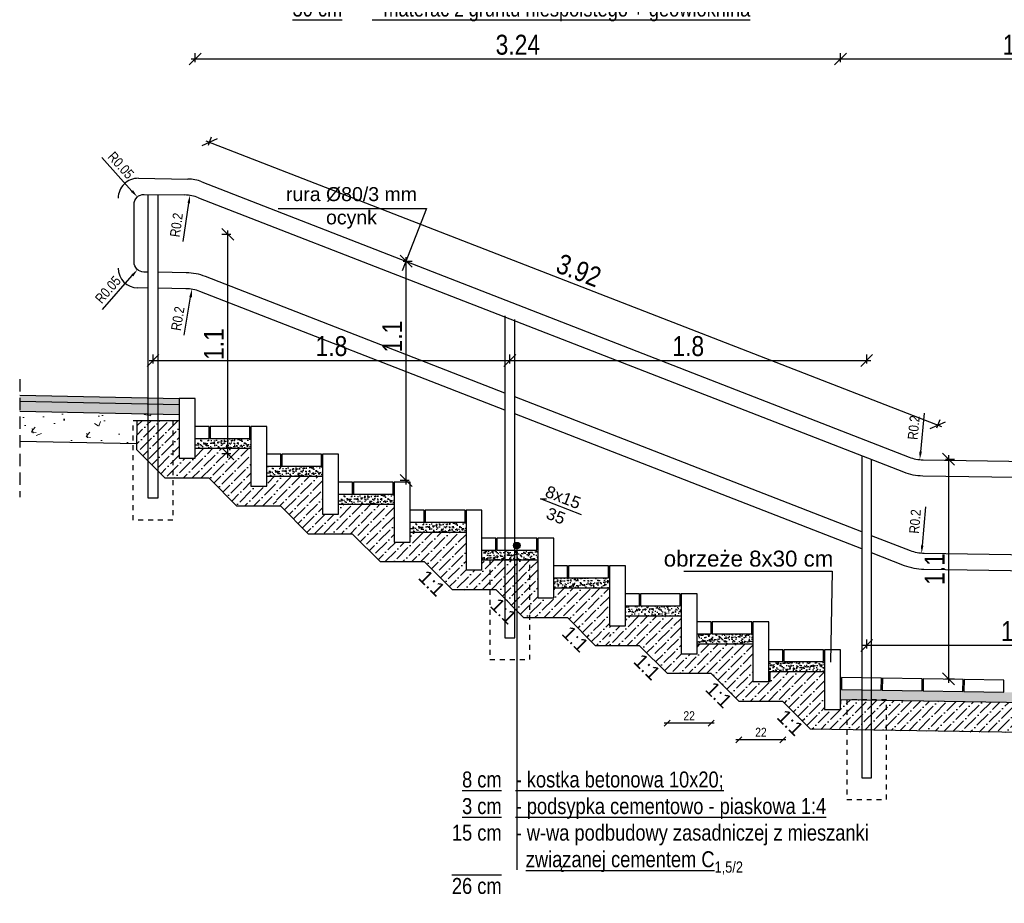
# Model space of a CAD drawing. Header units: metres. Extents: x 540 to 1285, y -13 to 406.
# Tile 9 of 16: x 912 to 1011, y 66 to 155. Entities that reach past the tile are written whole.
import ezdxf

# ---------------------------------------------------------------- set-up
doc = ezdxf.new("R2010")
doc.units = ezdxf.units.M
doc.linetypes.add('000_ZAGOSP 11.2.2015-POŁĄCZONE_obr$0$POL-01000-BG-1A(TYPE B)$0$HIDDEN', pattern=[0.375, 0.25, -0.125])
doc.linetypes.add('1_1MM', pattern=[1, 0.5, -0.5])
for name, color, linetype in [('$DR - opis', 1, 'Continuous'), ('$DR - przekrój normalny', 1, 'Continuous'), ('DR - opis', 1, 'Continuous'), ('opis', 1, 'Continuous')]:
    doc.layers.add(name, color=color, linetype=linetype)
doc.layers.add('DR - wypełnienie', color=7, linetype='Continuous', lineweight=5)
doc.styles.add('Arial', font='arial.ttf')
doc.styles.add('ARIAL 2', font='ARIALN.TTF')
doc.styles.add('simplex', font='simplex.shx', dxfattribs={"width": 0.7})
doc.dimstyles.new('LINIOWY', dxfattribs={"dimtxt": 10, "dimasz": 6, "dimexe": 3, "dimexo": 0, "dimgap": 2, "dimtad": 1, "dimlfac": 0.01, "dimzin": 9, "dimdsep": 46, "dimtxsty": 'ARIAL 2', "dimblk": 'OBLIQUE', "dimcen": 0, "dimdle": 2, "dimclrt": 256, "dimadec": 0, "dimazin": 0, "dimtfac": 1, "dimtofl": 0, "dimtmove": 0, "dimatfit": 3, "dimldrblk": 'OBLIQUE', "dimfxl": 1.5, "dimfxlon": 1, "dimtolj": 1, "dimtzin": 1, "dimarcsym": 0})
doc.dimstyles.new('LINIOWY$4', dxfattribs={"dimscale": 10, "dimtxt": 0.5, "dimasz": 0.4, "dimexe": 0.1, "dimexo": 0, "dimgap": 0.2, "dimtad": 1, "dimlfac": 0.01, "dimzin": 9, "dimdsep": 46, "dimtxsty": 'simplex', "dimblk1": 'OBLIQUE', "dimsah": 1, "dimcen": 0, "dimdle": 0.2, "dimclrt": 1, "dimadec": 0, "dimazin": 0, "dimtfac": 1, "dimtofl": 0, "dimtmove": 0, "dimatfit": 3, "dimldrblk": 'OBLIQUE', "dimfxl": 0.4, "dimfxlon": 1, "dimtolj": 1, "dimtzin": 1, "dimarcsym": 0})
doc.dimstyles.new('przekroje normalne', dxfattribs={"dimscale": 30, "dimtxt": 0.3, "dimasz": 0.2, "dimexe": 0.08, "dimexo": 1, "dimgap": 0.05, "dimtad": 1, "dimdec": 1, "dimlfac": 0.01, "dimzin": 9, "dimdsep": 46, "dimtxsty": 'ARIAL 2', "dimblk": 'OBLIQUE', "dimcen": 0, "dimdle": 0.05, "dimse1": 1, "dimse2": 1, "dimclrt": 1, "dimadec": 0, "dimazin": 0, "dimtfac": 1, "dimtdec": 1, "dimtofl": 0, "dimtmove": 0, "dimatfit": 3, "dimldrblk": 'OBLIQUE', "dimfxl": 0.5, "dimfxlon": 1, "dimtolj": 1, "dimtzin": 1, "dimarcsym": 0})
pattern_1 = [(37.5, (823.37853, 213.2747), (-0.0160003, 0.48941324), [0, -0.38608, 0, -0.4318, 0, -0.41275]), (7.5, (823.3785, 213.2747), (0.4495233, 0.7168251), [0, -0.20828, 0, -0.34798, 0, -0.13335]), (327.5, (823.0661, 213.2747), (0.7909924, 0.0014372), [0, -0.127, 0, -0.4572, 0, -0.5969]), (317.5, (823.0661, 213.2747), (0.7635565, 0.2229293), [0, -0.0635, 0, -0.29972, 0, -0.3429])]

# ---------------------------------------------------------------- blocks, each defined once
blk = doc.blocks.new('_OBLIQUE')
at = {"color": 0, "linetype": 'ByBlock'}
blk.add_line((-0.5, -0.5), (0.5, 0.5), dxfattribs=at)
blk = doc.blocks.new('*D167')
at = {"layer": '$DR - opis', "color": 0, "lineweight": -2, "transparency": 16777216}
for p, q in [((950.699, 130.715), (951.599, 130.715)), ((950.999, 108.315), (950.999, 131.115)), ((951.299, 108.715), (950.399, 108.715))]:
    blk.add_line(p, q, dxfattribs=at)
at = {"layer": 'Defpoints', "color": 0, "transparency": 16777216}
for p in [(939.004, 130.715), (950.999, 130.715), (951.408, 108.715)]:
    blk.add_point(p, dxfattribs=at)
at = {"layer": '$DR - opis', "color": 0, "lineweight": -2, "transparency": 16777216, "xscale": 1.2, "yscale": 1.2, "zscale": 1.2}
for p, rotation in [((950.999, 130.715), 90), ((950.999, 108.715), 270)]:
    blk.add_blockref('_OBLIQUE', p, dxfattribs=dict(at, rotation=rotation))
at = {"layer": '$DR - opis', "transparency": 16777216, "insert": (949.595, 123.154), "char_height": 2, "attachment_point": 5, "rotation": 90, "style": 'ARIAL 2'}
blk.add_mtext('\\A1;1.1', dxfattribs=at)
blk = doc.blocks.new('*D168')
at = {"layer": 'Defpoints', "color": 0, "transparency": 16777216}
for p in [(977.208, 89.342), (981.608, 89.342), (977.208, 84.363)]:
    blk.add_point(p, dxfattribs=at)
at = {"layer": 'DR - opis', "color": 0, "lineweight": -2, "transparency": 16777216}
blk.add_line((981.908, 84.363), (976.908, 84.363), dxfattribs=at)
at = {"layer": 'DR - opis', "color": 0, "lineweight": -2, "transparency": 16777216, "xscale": 0.6000000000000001, "yscale": 0.6000000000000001, "zscale": 0.6000000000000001, "rotation": 180}
blk.add_blockref('_OBLIQUE', (977.208, 84.363), dxfattribs=at)
at = {"layer": 'DR - opis', "color": 0, "lineweight": -2, "transparency": 16777216, "xscale": 0.6000000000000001, "yscale": 0.6000000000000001, "zscale": 0.6000000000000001}
blk.add_blockref('_OBLIQUE', (981.608, 84.363), dxfattribs=at)
at = {"layer": 'DR - opis', "color": 1, "transparency": 16777216, "insert": (979.408, 85.115), "char_height": 0.9, "attachment_point": 5, "style": 'ARIAL 2'}
blk.add_mtext('\\A1;22', dxfattribs=at)
blk = doc.blocks.new('*D169')
at = {"layer": 'Defpoints', "color": 0, "transparency": 16777216}
for p in [(984.408, 86.542), (988.821, 86.542), (984.408, 82.706)]:
    blk.add_point(p, dxfattribs=at)
at = {"layer": 'DR - opis', "color": 0, "lineweight": -2, "transparency": 16777216}
blk.add_line((989.121, 82.706), (984.108, 82.706), dxfattribs=at)
at = {"layer": 'DR - opis', "color": 0, "lineweight": -2, "transparency": 16777216, "xscale": 0.6000000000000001, "yscale": 0.6000000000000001, "zscale": 0.6000000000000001, "rotation": 180}
blk.add_blockref('_OBLIQUE', (984.408, 82.706), dxfattribs=at)
at = {"layer": 'DR - opis', "color": 0, "lineweight": -2, "transparency": 16777216, "xscale": 0.6000000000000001, "yscale": 0.6000000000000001, "zscale": 0.6000000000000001}
blk.add_blockref('_OBLIQUE', (988.821, 82.706), dxfattribs=at)
at = {"layer": 'DR - opis', "color": 1, "transparency": 16777216, "insert": (986.614, 83.458), "char_height": 0.9, "attachment_point": 5, "style": 'ARIAL 2'}
blk.add_mtext('\\A1;22', dxfattribs=at)
blk = doc.blocks.new('*D170')
at = {"layer": '$DR - opis', "color": 0, "lineweight": -2, "transparency": 16777216}
blk.add_line((928.722, 123.295), (929.36, 127.113), dxfattribs=at)
at = {"layer": '$DR - opis', "color": 0, "transparency": 16777216}
blk.add_solid([(929.229, 127.135), (929.492, 127.091), (929.492, 127.902)], dxfattribs=at)
at = {"layer": 'Defpoints', "color": 0, "transparency": 16777216}
for p in [(929.492, 127.902), (928.833, 123.956)]:
    blk.add_point(p, dxfattribs=at)
at = {"layer": '$DR - opis', "color": 1, "transparency": 16777216, "insert": (928.077, 124.959), "char_height": 1, "attachment_point": 5, "rotation": 80.50551, "style": 'ARIAL 2'}
blk.add_mtext('\\A1;R0.2', dxfattribs=at)
blk = doc.blocks.new('*D171')
at = {"layer": '$DR - opis', "color": 0, "lineweight": -2, "transparency": 16777216}
blk.add_line((928.62, 132.694), (929.173, 136.525), dxfattribs=at)
at = {"layer": '$DR - opis', "color": 0, "transparency": 16777216}
blk.add_solid([(929.041, 136.544), (929.305, 136.506), (929.287, 137.317)], dxfattribs=at)
at = {"layer": 'Defpoints', "color": 0, "transparency": 16777216}
for p in [(929.287, 137.317), (928.716, 133.358)]:
    blk.add_point(p, dxfattribs=at)
at = {"layer": '$DR - opis', "color": 1, "transparency": 16777216, "insert": (927.938, 134.344), "char_height": 1, "attachment_point": 5, "rotation": 81.78847, "style": 'ARIAL 2'}
blk.add_mtext('\\A1;R0.2', dxfattribs=at)
blk = doc.blocks.new('*D172')
at = {"layer": '$DR - opis', "color": 0, "lineweight": -2, "transparency": 16777216}
blk.add_line((920.439, 141.102), (923.476, 137.754), dxfattribs=at)
at = {"layer": '$DR - opis', "color": 0, "transparency": 16777216}
blk.add_solid([(923.575, 137.843), (923.377, 137.664), (924.014, 137.161)], dxfattribs=at)
at = {"layer": 'Defpoints', "color": 0, "transparency": 16777216}
for p in [(924.014, 137.161), (924.685, 136.42)]:
    blk.add_point(p, dxfattribs=at)
at = {"layer": '$DR - opis', "color": 1, "transparency": 16777216, "insert": (922.363, 140.336), "char_height": 1, "attachment_point": 5, "rotation": 312.21083, "style": 'ARIAL 2'}
blk.add_mtext('\\A1;R0.05', dxfattribs=at)
blk = doc.blocks.new('*D173')
at = {"layer": '$DR - opis', "color": 0, "lineweight": -2, "transparency": 16777216}
blk.add_line((920.525, 125.862), (923.501, 129.266), dxfattribs=at)
at = {"layer": '$DR - opis', "color": 0, "transparency": 16777216}
blk.add_solid([(923.4, 129.353), (923.601, 129.178), (924.027, 129.868)], dxfattribs=at)
at = {"layer": 'Defpoints', "color": 0, "transparency": 16777216}
for p in [(924.685, 130.621), (924.027, 129.868)]:
    blk.add_point(p, dxfattribs=at)
at = {"layer": '$DR - opis', "color": 1, "transparency": 16777216, "insert": (921.064, 127.862), "char_height": 1, "attachment_point": 5, "rotation": 48.84005, "style": 'ARIAL 2'}
blk.add_mtext('\\A1;R0.05', dxfattribs=at)
blk = doc.blocks.new('*D174')
at = {"layer": '$DR - opis', "color": 0, "lineweight": -2, "transparency": 16777216}
for p, q in [((930.881, 142.785), (1004.753, 114.125)), ((931.146, 142.36), (931.471, 143.199)), ((1004.272, 113.99), (1004.597, 114.829))]:
    blk.add_line(p, q, dxfattribs=at)
at = {"layer": 'Defpoints', "color": 0, "transparency": 16777216}
for p in [(929.795, 138.879), (1004.38, 114.27), (1002.921, 110.509)]:
    blk.add_point(p, dxfattribs=at)
at = {"layer": '$DR - opis', "color": 0, "lineweight": -2, "transparency": 16777216, "xscale": 1.2, "yscale": 1.2, "zscale": 1.2}
for p, rotation in [((931.254, 142.64), 158.79554405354), ((1004.38, 114.27), 338.7955440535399)]:
    blk.add_blockref('_OBLIQUE', p, dxfattribs=dict(at, rotation=rotation))
at = {"layer": '$DR - opis', "transparency": 16777216, "insert": (968.331, 129.78), "char_height": 2, "attachment_point": 5, "rotation": 338.79554, "style": 'ARIAL 2'}
blk.add_mtext('\\A1;3.92', dxfattribs=at)
blk = doc.blocks.new('*D175')
at = {"layer": '$DR - opis', "color": 0, "lineweight": -2, "transparency": 16777216}
for p, q in [((933.094, 110.985), (933.094, 133.808)), ((933.394, 133.408), (932.494, 133.408)), ((933.394, 111.385), (932.494, 111.385))]:
    blk.add_line(p, q, dxfattribs=at)
at = {"layer": 'Defpoints', "color": 0, "transparency": 16777216}
for p in [(933.094, 133.408), (939.903, 133.408), (939.903, 111.385)]:
    blk.add_point(p, dxfattribs=at)
at = {"layer": '$DR - opis', "color": 0, "lineweight": -2, "transparency": 16777216, "xscale": 1.2, "yscale": 1.2, "zscale": 1.2}
for p, rotation in [((933.094, 133.408), 90), ((933.094, 111.385), 270)]:
    blk.add_blockref('_OBLIQUE', p, dxfattribs=dict(at, rotation=rotation))
at = {"layer": '$DR - opis', "transparency": 16777216, "insert": (931.69, 122.397), "char_height": 2, "attachment_point": 5, "rotation": 90, "style": 'ARIAL 2'}
blk.add_mtext('\\A1;1.1', dxfattribs=at)
blk = doc.blocks.new('*D176')
at = {"layer": '$DR - opis', "color": 0, "lineweight": -2, "transparency": 16777216}
for p, q in [((1005.153, 110.849), (1006.053, 110.849)), ((1005.453, 111.249), (1005.453, 88.411)), ((1005.153, 88.811), (1006.053, 88.811))]:
    blk.add_line(p, q, dxfattribs=at)
at = {"layer": 'Defpoints', "color": 0, "transparency": 16777216}
for p in [(1001.646, 110.849), (1001.646, 88.811), (1005.453, 88.811)]:
    blk.add_point(p, dxfattribs=at)
at = {"layer": '$DR - opis', "color": 0, "lineweight": -2, "transparency": 16777216, "xscale": 1.2, "yscale": 1.2, "zscale": 1.2}
for p, rotation in [((1005.453, 110.849), 90), ((1005.453, 88.811), 270)]:
    blk.add_blockref('_OBLIQUE', p, dxfattribs=dict(at, rotation=rotation))
at = {"layer": '$DR - opis', "transparency": 16777216, "insert": (1004.049, 99.83), "char_height": 2, "attachment_point": 5, "rotation": 90, "style": 'ARIAL 2'}
blk.add_mtext('\\A1;1.1', dxfattribs=at)
blk = doc.blocks.new('*D179')
at = {"layer": '$DR - opis', "color": 0, "lineweight": -2, "transparency": 16777216}
for p, q in [((925.185, 120.764), (961.808, 120.764)), ((925.585, 120.464), (925.585, 121.364)), ((961.408, 120.464), (961.408, 121.364))]:
    blk.add_line(p, q, dxfattribs=at)
at = {"layer": 'Defpoints', "color": 0, "transparency": 16777216}
for p in [(961.408, 120.764), (925.585, 114.743), (961.408, 100.742)]:
    blk.add_point(p, dxfattribs=at)
at = {"layer": '$DR - opis', "color": 0, "lineweight": -2, "transparency": 16777216, "xscale": 1.2, "yscale": 1.2, "zscale": 1.2, "rotation": 180}
blk.add_blockref('_OBLIQUE', (925.585, 120.764), dxfattribs=at)
at = {"layer": '$DR - opis', "color": 0, "lineweight": -2, "transparency": 16777216, "xscale": 1.2, "yscale": 1.2, "zscale": 1.2}
blk.add_blockref('_OBLIQUE', (961.408, 120.764), dxfattribs=at)
at = {"layer": '$DR - opis', "transparency": 16777216, "insert": (943.497, 122.186), "char_height": 2, "attachment_point": 5, "style": 'ARIAL 2'}
blk.add_mtext('\\A1;1.8', dxfattribs=at)
blk = doc.blocks.new('*D180')
at = {"layer": '$DR - opis', "color": 0, "lineweight": -2, "transparency": 16777216}
for p, q in [((961.008, 120.764), (997.63, 120.764)), ((961.408, 120.464), (961.408, 121.364)), ((997.23, 120.464), (997.23, 121.364))]:
    blk.add_line(p, q, dxfattribs=at)
at = {"layer": 'Defpoints', "color": 0, "transparency": 16777216}
for p in [(997.23, 120.764), (961.408, 100.742), (997.23, 86.704)]:
    blk.add_point(p, dxfattribs=at)
at = {"layer": '$DR - opis', "color": 0, "lineweight": -2, "transparency": 16777216, "xscale": 1.2, "yscale": 1.2, "zscale": 1.2, "rotation": 180}
blk.add_blockref('_OBLIQUE', (961.408, 120.764), dxfattribs=at)
at = {"layer": '$DR - opis', "color": 0, "lineweight": -2, "transparency": 16777216, "xscale": 1.2, "yscale": 1.2, "zscale": 1.2}
blk.add_blockref('_OBLIQUE', (997.23, 120.764), dxfattribs=at)
at = {"layer": '$DR - opis', "transparency": 16777216, "insert": (979.319, 122.186), "char_height": 2, "attachment_point": 5, "style": 'ARIAL 2'}
blk.add_mtext('\\A1;1.8', dxfattribs=at)
blk = doc.blocks.new('*D192')
at = {"layer": '$DR - opis', "color": 0, "lineweight": -2, "transparency": 16777216}
blk.add_line((1003.12, 106.057), (1002.802, 102.199), dxfattribs=at)
at = {"layer": '$DR - opis', "color": 0, "transparency": 16777216}
blk.add_solid([(1002.669, 102.21), (1002.935, 102.188), (1002.736, 101.402)], dxfattribs=at)
at = {"layer": 'Defpoints', "color": 0, "transparency": 16777216}
for p in [(1003.065, 105.389), (1002.736, 101.402)]:
    blk.add_point(p, dxfattribs=at)
at = {"layer": '$DR - opis', "color": 1, "transparency": 16777216, "insert": (1002.087, 104.602), "char_height": 1, "attachment_point": 5, "rotation": 85.27582, "style": 'ARIAL 2'}
blk.add_mtext('\\A1;R0.2', dxfattribs=at)
blk = doc.blocks.new('*D193')
at = {"layer": '$DR - opis', "color": 0, "lineweight": -2, "transparency": 16777216}
blk.add_line((1003.013, 115.458), (1002.639, 111.605), dxfattribs=at)
at = {"layer": '$DR - opis', "color": 0, "transparency": 16777216}
blk.add_solid([(1002.506, 111.618), (1002.772, 111.592), (1002.562, 110.809)], dxfattribs=at)
at = {"layer": 'Defpoints', "color": 0, "transparency": 16777216}
for p in [(1002.948, 114.79), (1002.562, 110.809)]:
    blk.add_point(p, dxfattribs=at)
at = {"layer": '$DR - opis', "color": 1, "transparency": 16777216, "insert": (1001.958, 114.018), "char_height": 1, "attachment_point": 5, "rotation": 84.45723, "style": 'ARIAL 2'}
blk.add_mtext('\\A1;R0.2', dxfattribs=at)
blk = doc.blocks.new('*D194')
at = {"layer": '$DR - opis', "color": 0, "lineweight": -2, "transparency": 16777216}
for p, q in [((1027.785, 92.172), (996.83, 92.172)), ((997.23, 91.872), (997.23, 92.772)), ((1027.385, 91.872), (1027.385, 92.772))]:
    blk.add_line(p, q, dxfattribs=at)
at = {"layer": 'Defpoints', "color": 0, "transparency": 16777216}
for p in [(997.23, 92.172), (997.23, 86.704), (1027.385, 86.151)]:
    blk.add_point(p, dxfattribs=at)
at = {"layer": '$DR - opis', "color": 0, "lineweight": -2, "transparency": 16777216, "xscale": 1.2, "yscale": 1.2, "zscale": 1.2, "rotation": 180}
blk.add_blockref('_OBLIQUE', (997.23, 92.172), dxfattribs=at)
at = {"layer": '$DR - opis', "color": 0, "lineweight": -2, "transparency": 16777216, "xscale": 1.2, "yscale": 1.2, "zscale": 1.2}
blk.add_blockref('_OBLIQUE', (1027.385, 92.172), dxfattribs=at)
at = {"layer": '$DR - opis', "transparency": 16777216, "insert": (1012.308, 93.594), "char_height": 2, "attachment_point": 5, "style": 'ARIAL 2'}
blk.add_mtext('\\A1;1.5', dxfattribs=at)
blk = doc.blocks.new('*D196')
at = {"layer": '$DR - opis', "color": 0, "lineweight": -2, "transparency": 16777216}
for p, q in [((994.608, 150.696), (994.608, 151.596)), ((1031.608, 150.696), (1031.608, 151.596)), ((1032.008, 150.996), (994.208, 150.996))]:
    blk.add_line(p, q, dxfattribs=at)
at = {"layer": 'Defpoints', "color": 0, "transparency": 16777216}
for p in [(994.608, 150.996), (994.608, 88.742), (1031.608, 88.35)]:
    blk.add_point(p, dxfattribs=at)
at = {"layer": '$DR - opis', "color": 0, "lineweight": -2, "transparency": 16777216, "xscale": 1.2, "yscale": 1.2, "zscale": 1.2, "rotation": 180}
blk.add_blockref('_OBLIQUE', (994.608, 150.996), dxfattribs=at)
at = {"layer": '$DR - opis', "color": 0, "lineweight": -2, "transparency": 16777216, "xscale": 1.2, "yscale": 1.2, "zscale": 1.2}
blk.add_blockref('_OBLIQUE', (1031.608, 150.996), dxfattribs=at)
at = {"layer": '$DR - opis', "transparency": 16777216, "insert": (1013.108, 152.417), "char_height": 2, "attachment_point": 5, "style": 'ARIAL 2'}
blk.add_mtext('\\A1;1.85', dxfattribs=at)
blk = doc.blocks.new('*D197')
at = {"layer": '$DR - opis', "color": 0, "lineweight": -2, "transparency": 16777216}
for p, q in [((929.808, 150.696), (929.808, 151.596)), ((994.608, 150.696), (994.608, 151.596)), ((995.008, 150.996), (929.408, 150.996))]:
    blk.add_line(p, q, dxfattribs=at)
at = {"layer": 'Defpoints', "color": 0, "transparency": 16777216}
for p in [(929.808, 150.996), (929.808, 116.942), (994.608, 88.742)]:
    blk.add_point(p, dxfattribs=at)
at = {"layer": '$DR - opis', "color": 0, "lineweight": -2, "transparency": 16777216, "xscale": 1.2, "yscale": 1.2, "zscale": 1.2, "rotation": 180}
blk.add_blockref('_OBLIQUE', (929.808, 150.996), dxfattribs=at)
at = {"layer": '$DR - opis', "color": 0, "lineweight": -2, "transparency": 16777216, "xscale": 1.2, "yscale": 1.2, "zscale": 1.2}
blk.add_blockref('_OBLIQUE', (994.608, 150.996), dxfattribs=at)
at = {"layer": '$DR - opis', "transparency": 16777216, "insert": (962.208, 152.417), "char_height": 2, "attachment_point": 5, "style": 'ARIAL 2'}
blk.add_mtext('\\A1;3.24', dxfattribs=at)

msp = doc.modelspace()

# ---------------------------------------------------------------- hatches: boundary and pattern name
at = {"layer": '$DR - opis'}
h = msp.add_hatch(dxfattribs=at)
h.set_pattern_fill('ANSI36')
h.set_pattern_definition([(45, (552.07335, 1156.68234), (0.3367596, 1.2347852), [1.5875, -0.3175, 0, -0.3175])])
h.paths.add_polyline_path([(935.408, 111.942), (929.808, 111.942), (929.808, 110.942), (928.208, 110.942), (928.208, 114.742), (924.009, 114.742), (923.962, 111.788), (926.808, 108.942), (931.208, 108.942), (934.008, 106.142), (937.985, 106.142), (937.985, 109.142), (937.008, 109.142), (937.008, 108.142), (935.408, 108.142)])
h = msp.add_hatch(dxfattribs=at)
h.set_pattern_fill('AR-SAND', scale=0.05)
h.set_pattern_definition([(37.5, (801.77853, 221.6747), (-0.0160003, 0.4894132), [0, -0.38608, 0, -0.4318, 0, -0.41275]), (7.5, (801.7785, 221.6747), (0.4495233, 0.716825), [0, -0.20828, 0, -0.34798, 0, -0.13335]), (327.5, (801.4661, 221.6747), (0.7909924, 0.0014372), [0, -0.127, 0, -0.4572, 0, -0.5969]), (317.5, (801.4661, 221.6747), (0.7635565, 0.2229293), [0, -0.0635, 0, -0.29972, 0, -0.3429])])
h.paths.add_polyline_path([(935.408, 112.942), (929.808, 112.942), (929.808, 111.942), (935.408, 111.942)])
h = msp.add_hatch(dxfattribs=at)
h.set_pattern_fill('AR-SAND', scale=0.05)
h.set_pattern_definition([(37.5, (808.97853, 218.8747), (-0.0160003, 0.4894132), [0, -0.38608, 0, -0.4318, 0, -0.41275]), (7.5, (808.9785, 218.8747), (0.4495233, 0.716825), [0, -0.20828, 0, -0.34798, 0, -0.13335]), (327.5, (808.6661, 218.8747), (0.7909924, 0.0014372), [0, -0.127, 0, -0.4572, 0, -0.5969]), (317.5, (808.6661, 218.8747), (0.7635565, 0.2229293), [0, -0.0635, 0, -0.29972, 0, -0.3429])])
h.paths.add_polyline_path([(942.608, 110.142), (937.008, 110.142), (937.008, 109.142), (942.608, 109.142)])
h = msp.add_hatch(dxfattribs=at)
h.set_pattern_fill('ANSI36')
h.set_pattern_definition([(45, (788.1909, 1120.788), (0.3367596, 1.2347852), [1.5875, -0.3175, 0, -0.3175])])
h.paths.add_polyline_path([(970.43, 97.868), (968.93, 97.892), (968.93, 93.233), (970.021, 92.142), (970.425, 92.114)])
h.paths.add_polyline_path([(968.93, 97.892), (968.143, 97.904), (967.93, 97.904), (967.221, 94.942), (968.93, 93.233)])
h.paths.add_polyline_path([(967.93, 97.904), (966.43, 97.904), (966.43, 94.932), (967.221, 94.942)])
h.paths.add_polyline_path([(966.43, 97.932), (965.808, 97.942), (965.808, 96.942), (964.208, 96.942), (964.208, 100.742), (958.608, 100.742), (958.608, 99.742), (957.008, 99.742), (957.008, 103.542), (951.408, 103.542), (951.408, 102.542), (949.808, 102.542), (949.808, 106.342), (945.408, 106.342), (945.408, 103.342), (945.608, 103.342), (948.408, 100.542), (952.808, 100.542), (955.608, 97.742), (960.021, 97.742), (962.795, 94.968), (966.43, 94.932)])
h.paths.add_polyline_path([(945.408, 106.342), (944.208, 106.342), (944.208, 105.342), (943.908, 105.342), (943.908, 103.342), (945.408, 103.342)])
h.paths.add_polyline_path([(943.908, 105.342), (942.908, 105.342), (942.908, 103.342), (943.908, 103.342)])
h.paths.add_polyline_path([(942.908, 105.342), (942.608, 105.342), (942.608, 107.635), (941.408, 107.635), (940.008, 104.542), (941.208, 103.342), (942.908, 103.342)])
h.paths.add_polyline_path([(971.408, 92.134), (971.408, 94.142), (971.408, 97.852), (970.43, 97.868), (970.43, 92.15)])
h.paths.add_polyline_path([(938.362, 106.188), (940.008, 104.542), (941.408, 107.635), (942.608, 107.635), (942.608, 109.142), (937.985, 109.143), (937.985, 106.142)])
h = msp.add_hatch(dxfattribs=at)
h.set_pattern_fill('AR-SAND', scale=0.05)
h.set_pattern_definition([(37.5, (816.17853, 216.0747), (-0.0160003, 0.4894132), [0, -0.38608, 0, -0.4318, 0, -0.41275]), (7.5, (816.1785, 216.0747), (0.4495233, 0.716825), [0, -0.20828, 0, -0.34798, 0, -0.13335]), (327.5, (815.8661, 216.0747), (0.7909924, 0.0014372), [0, -0.127, 0, -0.4572, 0, -0.5969]), (317.5, (815.8661, 216.0747), (0.7635565, 0.2229293), [0, -0.0635, 0, -0.29972, 0, -0.3429])])
h.paths.add_polyline_path([(949.808, 107.342), (944.208, 107.342), (944.208, 106.342), (949.808, 106.342)])
h = msp.add_hatch(dxfattribs=at)
h.set_pattern_fill('AR-SAND', scale=0.05)
h.set_pattern_definition(pattern_1)
h.paths.add_polyline_path([(957.008, 104.542), (951.408, 104.542), (951.408, 103.542), (957.008, 103.542)])
h = msp.add_hatch(color=256, dxfattribs=at)
h.dxf.hatch_style = 1
h.paths.add_polyline_path([(961.791, 102.188, -1), (962.431, 102.188, -1)])
h = msp.add_hatch(dxfattribs=at)
h.set_pattern_fill('AR-SAND', scale=0.05)
h.set_pattern_definition(pattern_1)
h.paths.add_polyline_path([(964.208, 101.742), (958.608, 101.742), (958.608, 100.742), (964.208, 100.742)])
h = msp.add_hatch(dxfattribs=at)
h.set_pattern_fill('AR-SAND', scale=0.05)
h.set_pattern_definition(pattern_1)
h.paths.add_polyline_path([(971.408, 98.942), (965.808, 98.942), (965.808, 97.942), (971.408, 97.942)])
h = msp.add_hatch(dxfattribs=at)
h.set_pattern_fill('AR-SAND', scale=0.05)
h.set_pattern_definition(pattern_1)
h.paths.add_polyline_path([(978.608, 96.142), (974.208, 96.142), (974.208, 95.142), (978.608, 95.142)])
h.paths.add_polyline_path([(974.208, 96.142), (973.008, 96.142), (973.008, 95.142), (974.208, 95.142)])
h = msp.add_hatch(dxfattribs=at)
h.set_pattern_fill('ANSI36')
h.set_pattern_definition([(45, (-3675.0191, -1158.8149), (0.336759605, 1.23478522), [1.5875, -0.3175, 0, -0.3175])])
h.paths.add_polyline_path([(1025.762, 83.196), (1025.809, 86.15), (994.624, 86.742), (994.608, 85.742), (993.008, 85.742), (993.008, 89.542), (987.541, 89.542), (987.541, 88.542), (985.808, 88.542), (985.808, 92.342), (980.208, 92.342), (980.208, 91.342), (978.608, 91.342), (978.608, 95.142), (973.008, 95.142), (973.008, 94.142), (971.408, 94.142), (971.408, 92.142), (974.421, 92.142), (977.221, 89.342), (981.621, 89.342), (984.421, 86.542), (988.821, 86.542), (991.595, 83.768)])
h = msp.add_hatch(dxfattribs=at)
h.set_pattern_fill('AR-SAND', scale=0.05)
h.set_pattern_definition(pattern_1)
h.paths.add_polyline_path([(985.808, 93.342), (980.208, 93.342), (980.208, 92.342), (985.808, 92.342)])
h = msp.add_hatch(dxfattribs=at)
h.set_pattern_fill('AR-SAND', scale=0.05)
h.set_pattern_definition(pattern_1)
h.paths.add_polyline_path([(993.008, 90.542), (987.408, 90.542), (987.408, 89.542), (993.008, 89.542)])
h = msp.add_hatch(dxfattribs=at)
h.set_pattern_fill('AR-SAND', scale=0.05)
h.set_pattern_definition(pattern_1)
h.paths.add_polyline_path([(996.73, 87.708), (994.608, 87.742), (994.608, 86.742), (996.73, 86.708)])
h.paths.add_polyline_path([(997.73, 87.692), (996.73, 87.708), (996.73, 86.708), (996.943, 86.704), (997.73, 86.704)])
h.paths.add_polyline_path([(1025.809, 86.15), (1030.008, 86.175), (1029.953, 87.152), (997.73, 87.692), (997.73, 86.704), (999.23, 86.704), (999.23, 86.668)])
at = {"layer": 'DR - wypełnienie'}
h = msp.add_hatch(dxfattribs=at)
h.set_pattern_fill('HONEY', color=252, scale=0.2, angle=2)
h.set_pattern_definition([(2, (-1096540.37991, -1183124.9632), (0.186545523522, 0.116566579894), [0.127, -0.254]), (122, (-1096540.37991, -1183124.9632), (-0.1942223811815, 0.103269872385), [0.127, -0.254]), (62, (-1096540.37991, -1183124.9632), (-0.0076768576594, 0.219836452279), [-0.254, 0.127])])
h.paths.add_polyline_path([(912.202, 117.262), (912.202, 116.662), (928.208, 116.342), (928.208, 116.942)])
h = msp.add_hatch(dxfattribs=at)
h.set_pattern_fill('GRAVEL', color=252, scale=0.2, angle=2)
h.set_pattern_definition([(230.0127875, (-1096539.6843, -1183123.922286), (-7.8039276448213, -9.422092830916), [0.136688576, -13.5321934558]), (186.969741, (-1096539.772136, -1183124.027015), (12.1491150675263, 1.4408758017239), [0.234561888, -23.2216195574]), (134.5104471, (-1096540.004964, -1183124.05548), (10.5438475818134, -10.814612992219), [0.165392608, -16.37388911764]), (269.273689, (-1096540.3921, -1183124.32315), (0.3062233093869, 20.3430794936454), [0.213601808, -21.1465749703]), (294.83365418, (-1096540.394806, -1183124.536737), (-5.5024000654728, 12.0072835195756), [0.20945348, -20.73592309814]), (359.273689, (-1096540.30684, -1183124.726823), (-20.3430794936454, 0.3062233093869), [0.213601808, -21.1465749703]), (39.69424047, (-1096540.093254, -1183124.72953), (-12.845375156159, -10.6147633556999), [0.282477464, -27.9652461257]), (74.25532837, (-1096539.875898, -1183124.549115), (6.3275940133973, 22.58658898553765), [0.266687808, -26.40210264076]), (123.42956562, (-1096539.80353, -1183124.292433), (-8.5840011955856, 12.9162909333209), [0.2143252, -21.2182182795]), (177.2363583, (-1096539.92161, -1183124.113565), (11.2046497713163, -0.6253443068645), [0.244685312, -11.98957478]), (224.3974378, (-1096540.166007, -1183124.101767), (-11.7945361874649, -11.594686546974), [0.316431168, -31.3267090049]), (140.81407483, (-1096539.38652, -1183124.2982), (-7.320414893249, 5.8440812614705), [0.108001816, -10.69222632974]), (173.4692344, (-1096539.47023, -1183124.229963), (13.2708698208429, -1.5698096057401), [0.205472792, -20.3418555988]), (227, (-1096539.6744, -1183124.2066), (0.03545788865, -1.01538108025), [0.143683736, -1.2931572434]), (205.19859051, (-1096539.7497, -1183124.08723), (5.005989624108, 2.2080516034), [0.077376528, -7.66024894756]), (293.80140949, (-1096539.81971, -1183124.12017), (-1.12175474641, 3.010685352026), [0.109426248, -5.361901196]), (32.96375653, (-1096539.77555, -1183124.2203), (2.975227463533, 2.137135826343), [0.177727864, -5.74651926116]), (163.56505118, (-1096539.62644, -1183124.1236), (2.0662200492, -0.944465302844), [0.128514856, -3.0843592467]), (18.389540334, (-1096540.408634, -1183124.14074), (10.0474371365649, 3.4007221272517), [0.1800352, -17.823530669]), (72.34617594, (-1096540.23779, -1183124.08394), (-3.6714875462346, -11.3110234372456), [0.151039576, -14.9528862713]), (295.19859051, (-1096539.63353, -1183123.92051), (-2.208051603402, 5.005989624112), [0.15475204, -7.58287343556]), (345.61045967, (-1096539.56764, -1183124.06054), (-10.2601844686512, 2.691564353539), [0.1800352, -17.823530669]), (341.44395478, (-1096540.38665, -1183124.77027), (-5.147821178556, 1.853472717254), [0.17361408, -8.50709372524]), (296.7751406, (-1096540.22206, -1183124.825524), (-5.4669421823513, 10.9919024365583), [0.145468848, -14.4014373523]), (68.80140949, (-1096539.58792, -1183124.93554), (1.853472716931, 5.147821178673), [0.15475204, -7.58287343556]), (19.35402464, (-1096539.53196, -1183124.79126), (-13.0581224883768, -4.5224768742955), [0.170313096, -16.8609503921]), (71.44395478, (-1096540.08545, -1183124.95291), (-1.85347271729, -5.147821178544), [0.08680704, -8.59390076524]), (103.309932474, (-1096539.64884, -1183124.93767), (-1.15721263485, 4.026066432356), [0.05180584, -5.1287979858]), (167.963756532, (-1096539.66077, -1183124.88725), (3.081601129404, -0.909007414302), [0.20945348, -3.9796218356]), (188.00900596, (-1096539.865615, -1183124.843575), (10.1183529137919, 1.3699599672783), [0.1941068, -19.21654594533]), (305.69006753, (-1096539.77236, -1183124.31168), (-1.08629685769, 1.99530427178), [0.146529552, -3.5167105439]), (355.15722659, (-1096539.686876, -1183124.430686), (17.332394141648, -1.4279780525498), [0.255822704, -25.326403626]), (62.9453959, (-1096539.43197, -1183124.45228), (-3.8133191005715, -7.249499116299), [0.104603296, -10.35575692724]), (92, (-1096539.3844, -1183124.3591), (-1.0508389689, 0.9799231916), [0.06096, -0.95504]), (122.25643716, (-1096539.88699, -1183124.81382), (4.309729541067, -6.965836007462), [0.141146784, -13.9735763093]), (50.0127875, (-1096539.96232, -1183124.69446), (7.803927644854, 9.4220928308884), [0.273377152, -13.3955048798]), (2, (-1096539.7866, -1183124.485), (0.9799231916, 1.0508389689), [0.26416, -0.75184]), (327.3048465, (-1096539.52264, -1183124.47578), (10.4020160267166, -6.7530886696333), [0.160643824, -15.90372668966]), (256.0546041, (-1096539.38745, -1183124.56256), (-0.873549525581, -4.096982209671), [0.147931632, -7.2486600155]), (209.64597536, (-1096539.423102, -1183124.70613), (-18.9376616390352, -10.827510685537), [0.24085804, -23.8449857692]), (177.42607874, (-1096539.63243, -1183124.825266), (-13.2354119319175, 0.5544285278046), [0.254811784, -25.2263385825])])
h.paths.add_polyline_path([(912.202, 116.662), (912.202, 115.662), (928.208, 115.342), (928.208, 116.342)])
at = {"layer": 'DR - wypełnienie', "lineweight": 5}
h = msp.add_hatch(dxfattribs=at)
h.set_pattern_fill('AR-CONC', color=252, scale=0.15)
h.set_pattern_definition([(50, (-1096540.38, -1183124.963), (5.46554007, -0.478172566), [0.5715, -6.2865]), (355, (-1096540.38, -1183124.963), (-1.057302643, 5.731705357), [0.4572, -5.029217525]), (100.4514447, (-1096539.9245, -1183125.003), (4.408237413, 5.253532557), [0.485700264, -5.342707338]), (46.1842, (-1096540.38, -1183123.439), (8.132371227, -1.261269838), [0.85725, -9.42975]), (96.6355576, (-1096539.702, -1183123.544), (7.12212402, 7.422783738), [0.728550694, -8.014068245]), (351.18415117, (-1096540.38, -1183123.439), (7.12212402, 7.422783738), [0.68579901, -7.543791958]), (21, (-1096539.618, -1183123.82), (4.548431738, -3.067955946), [0.5715, -6.2865]), (326, (-1096539.618, -1183123.82), (1.85406085, 5.525638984), [0.4572, -5.0292]), (71.451445, (-1096539.239, -1183124.076), (6.402492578, 2.457683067), [0.485700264, -5.342698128]), (37.5, (-1096540.38, -1183124.9632), (0.0926580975, 2.5366511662), [0, -4.96824, 0, -5.1054, 0, -5.04825]), (7.5, (-1096540.38, -1183124.9632), (2.0045898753, 3.0054172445), [0, -2.91084, 0, -4.85394, 0, -1.92405]), (327.5, (-1096542.0792, -1183124.9632), (4.067717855, -0.1718623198), [0, -1.905, 0, -5.9436, 0, -7.8867]), (317.5, (-1096542.841, -1183124.9632), (4.4438754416, 0.762794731), [0, -2.4765, 0, -3.94716, 0, -5.6007])])
h.paths.add_polyline_path([(912.202, 115.662), (912.202, 112.662), (923.972, 112.427), (924.009, 114.742), (928.208, 114.742), (928.208, 115.342)])

# ---------------------------------------------------------------- linework, layer by layer
at = {"layer": '$DR - opis'}
msp.add_line((924.116, 139.029), (929.089, 138.953), dxfattribs=at)
at = {"layer": '$DR - opis', "flags": 128}
for points in [[(930.477, 138.682), (1001.498, 111.062, 0.089122), (1002.887, 110.791), (1030.889, 110.361)], [(925.11, 129.614), (924.67, 129.621, -0.409726), (923.685, 130.621), (923.685, 136.42, -0.418715), (924.701, 137.42), (928.777, 137.358)], [(930.165, 137.086), (1000.918, 109.571, 0.089122), (1002.862, 109.191), (1030.577, 108.766)], [(960.908, 117.491), (930.862, 129.176, 0.089122), (928.919, 129.556), (926.11, 129.599)], [(960.908, 115.775), (930.282, 127.684, 0.089122), (928.894, 127.956), (926.085, 127.999)], [(1026.91, 101.022), (1003.004, 101.389, -0.089122), (1001.615, 101.661), (997.73, 103.172)], [(1026.885, 99.422), (1002.979, 99.789, -0.089122), (1001.035, 100.169), (997.73, 101.455)]]:
    msp.add_lwpolyline(points, format="xyb", dxfattribs=at)
at = {"layer": '$DR - opis'}
for points in [[(926.085, 137.399), (926.085, 106.942), (925.085, 106.942), (925.085, 137.414)], [(960.908, 125.238), (960.908, 92.941), (961.908, 92.941), (961.908, 124.849)], [(929.808, 112.942), (931.208, 112.942), (931.208, 114.142), (929.808, 114.142)], [(937.008, 110.142), (938.408, 110.142), (938.408, 111.342), (937.008, 111.342)], [(996.73, 111.2), (996.73, 78.903), (997.73, 78.903), (997.73, 110.811)], [(944.208, 107.342), (945.608, 107.342), (945.608, 108.542), (944.208, 108.542)], [(951.408, 104.542), (952.808, 104.542), (952.808, 105.742), (951.408, 105.742)], [(958.608, 101.742), (960.008, 101.742), (960.008, 102.942), (958.608, 102.942)], [(965.808, 98.942), (967.208, 98.942), (967.208, 100.142), (965.808, 100.142)], [(973.008, 96.142), (974.408, 96.142), (974.408, 97.342), (973.008, 97.342)], [(980.208, 93.342), (981.608, 93.342), (981.608, 94.542), (980.208, 94.542)], [(987.408, 90.542), (988.808, 90.542), (988.808, 91.742), (987.408, 91.742)]]:
    msp.add_lwpolyline(points, dxfattribs=at)
at = {"layer": '$DR - opis', "flags": 128}
for points in [[(938.162, 135.988), (953.041, 135.988), (950.608, 129.733)], [(925.085, 128.014), (924.055, 128.03)], [(996.73, 103.561), (961.908, 117.102)], [(1025.763, 83.238), (991.595, 83.768), (988.821, 86.542), (984.421, 86.542), (981.621, 89.342), (977.221, 89.342), (974.421, 92.142), (970.021, 92.142), (967.221, 94.942), (962.821, 94.942), (960.021, 97.742), (955.643, 97.742), (952.843, 100.542), (948.408, 100.542), (945.608, 103.342), (941.208, 103.342), (938.408, 106.142), (934.008, 106.142), (931.208, 108.942), (926.808, 108.942), (923.962, 111.788), (924.009, 114.742), (928.208, 114.742)], [(996.73, 101.844), (961.908, 115.386)], [(929.808, 111.942), (935.408, 111.942)], [(937.008, 109.142), (942.608, 109.142)], [(968.59, 105.287), (964.482, 106.884), (965.093, 106.861)], [(944.208, 106.342), (949.808, 106.342)], [(951.408, 103.542), (957.008, 103.542)], [(962.111, 102.193), (962.111, 69.654)], [(958.608, 100.742), (964.208, 100.742)], [(978.889, 99.611), (993.768, 99.611), (993.603, 90.495)], [(965.808, 97.942), (971.408, 97.942)], [(971.408, 94.142), (973.008, 94.142), (973.008, 95.142), (978.608, 95.142), (978.608, 91.342), (980.208, 91.342), (980.208, 92.342), (985.808, 92.342), (985.808, 88.542), (987.541, 88.542), (987.541, 89.542), (993.008, 89.542), (993.008, 85.742), (994.608, 85.742), (994.624, 86.742), (1030.008, 86.175)], [(973.008, 95.142), (978.608, 95.142)], [(980.208, 92.342), (985.808, 92.342)], [(987.408, 89.542), (993.008, 89.542)], [(994.608, 86.742), (1030.008, 86.175)]]:
    msp.add_lwpolyline(points, dxfattribs=at)
at = {"layer": '$DR - opis', "transparency": 33554687, "flags": 128}
for points in [[(912.202, 117.262), (928.208, 116.942)], [(912.202, 116.662), (928.208, 116.342)], [(912.202, 115.662), (928.208, 115.342)], [(912.202, 112.662), (923.972, 112.427)]]:
    msp.add_lwpolyline(points, dxfattribs=at)
at = {"layer": '$DR - opis'}
for points in [[(928.208, 110.942), (929.808, 110.942), (929.808, 116.942), (928.208, 116.942)], [(931.308, 112.942), (935.308, 112.942), (935.308, 114.142), (931.308, 114.142)], [(935.408, 108.142), (937.008, 108.142), (937.008, 114.142), (935.408, 114.142)], [(938.508, 110.142), (942.508, 110.142), (942.508, 111.342), (938.508, 111.342)], [(942.608, 105.342), (944.208, 105.342), (944.208, 111.342), (942.608, 111.342)], [(945.708, 107.342), (949.708, 107.342), (949.708, 108.542), (945.708, 108.542)], [(949.808, 102.542), (951.408, 102.542), (951.408, 108.542), (949.808, 108.542)], [(952.908, 104.542), (956.908, 104.542), (956.908, 105.742), (952.908, 105.742)], [(957.008, 99.742), (958.608, 99.742), (958.608, 105.742), (957.008, 105.742)], [(960.108, 101.742), (964.108, 101.742), (964.108, 102.942), (960.108, 102.942)], [(964.208, 96.942), (965.808, 96.942), (965.808, 102.942), (964.208, 102.942)], [(967.308, 98.942), (971.308, 98.942), (971.308, 100.142), (967.308, 100.142)], [(971.408, 94.142), (973.008, 94.142), (973.008, 100.142), (971.408, 100.142)], [(974.508, 96.142), (978.508, 96.142), (978.508, 97.342), (974.508, 97.342)], [(978.608, 91.342), (980.208, 91.342), (980.208, 97.342), (978.608, 97.342)], [(981.708, 93.342), (985.708, 93.342), (985.708, 94.542), (981.708, 94.542)], [(985.808, 88.542), (987.408, 88.542), (987.408, 94.542), (985.808, 94.542)], [(988.908, 90.542), (992.908, 90.542), (992.908, 91.742), (988.908, 91.742)], [(993.008, 85.742), (994.608, 85.742), (994.608, 91.742), (993.008, 91.742)], [(994.688, 87.741), (998.688, 87.677), (998.707, 88.876), (994.708, 88.94)], [(998.788, 87.675), (1002.787, 87.611), (1002.807, 88.811), (998.807, 88.875)], [(1002.887, 87.609), (1006.887, 87.545), (1006.906, 88.745), (1002.907, 88.809)], [(1006.987, 87.544), (1010.986, 87.48), (1011.005, 88.68), (1007.006, 88.744)]]:
    msp.add_lwpolyline(points, close=True, dxfattribs=at)
at = {"layer": '$DR - opis', "linetype": '1_1MM'}
for points in [[(927.585, 104.743), (923.585, 104.743), (923.585, 114.743), (927.585, 114.743)], [(959.408, 90.742), (963.408, 90.742), (963.408, 100.742), (959.408, 100.742)], [(995.23, 76.704), (999.23, 76.704), (999.23, 86.704), (995.23, 86.704)]]:
    msp.add_lwpolyline(points, close=True, dxfattribs=at)
at = {"layer": '$DR - opis'}
msp.add_circle((962.111, 102.188), 0.32, dxfattribs=at)
for centre, radius, start, end in [((924.085, 137.03), 2, 89.12085, 180), ((929.028, 134.954), 4, 68.74949, 89.12085), ((928.716, 133.358), 4, 68.74949, 89.12085), ((924.085, 130.03), 2, 180, 269.12085)]:
    msp.add_arc(centre, radius, start, end, dxfattribs=at)
at = {"linetype": '000_ZAGOSP 11.2.2015-POŁĄCZONE_obr$0$POL-01000-BG-1A(TYPE B)$0$HIDDEN', "ltscale": 5, "flags": 128}
msp.add_lwpolyline([(912.202, 118.894), (912.202, 107.045)], dxfattribs=at)

# ---------------------------------------------------------------- texts
at = {"layer": '$DR - opis', "color": 1, "attachment_point": 5, "style": 'Arial'}
for s, insert, char_height in [('\\A1;rura %%C80/3 mm\\Pocynk', (945.509, 136.065), 1.4), ('\\A1;obrzeże 8x30 cm', (985.367, 100.867), 1.6)]:
    msp.add_mtext(s, dxfattribs=dict(at, insert=insert, char_height=char_height))
for s, insert, char_height, rotation in [('\\A1;8x15\\P35', (966.391, 106.092), 1.2, 338.74949), ('\\A1;1:1', (953.583, 98.417), 1.4, 315), ('\\A1;1:1', (960.783, 95.617), 1.4, 315), ('\\A1;1:1', (967.983, 92.817), 1.4, 315), ('\\A1;1:1', (975.183, 90.017), 1.4, 315), ('\\A1;1:1', (982.383, 87.217), 1.4, 315), ('\\A1;1:1', (989.57, 84.43), 1.4, 315)]:
    msp.add_mtext(s, dxfattribs=dict(at, insert=insert, char_height=char_height, rotation=rotation))
at = {"layer": '$DR - przekrój normalny', "insert": (955.592, 73.371), "char_height": 1.6, "width": 75.17282, "attachment_point": 4, "style": 'ARIAL 2'}
msp.add_mtext('\\A1;\\pt6.4;{\\L  8 cm^I- kostka betonowa 10x20;\\P  3 cm^I- podsypka cementowo - piaskowa 1:4\\P}15 cm^I- w-wa podbudowy zasadniczej z mieszanki \\P{\\L^I  związanej cementem C\\H0.7x;\\S^ 1,5\\/2;\\H1.4286x;\\P\\l\\O26 cm}', dxfattribs=at)
at = {"layer": 'opis', "insert": (939.594, 161.154), "char_height": 1.6, "width": 75.17282, "attachment_point": 4, "style": 'ARIAL 2'}
msp.add_mtext('\\A1;\\pt8;{\\L  3 cm^I- w-wa wierzchnia, naturalne kruszywo mineralne, \\P  5 cm^I- w-wa dynamiczna, naturalne kruszywo mineralne 0/16 mm, \\P15 cm^I- podbudowa z mieszanki niezwiązanej z kruszywa C\\H0.7x;\\S^ 90\\/3;\\H1.4286x; , #4/31,5\\P\\H0.99998x;15 cm^I- podsypka piaskowa\\P30 cm^I- materac z gruntu niespoistego + geowłóknina}', dxfattribs=at)

# ---------------------------------------------------------------- dimensions: what is measured, and where the dimension line sits
at = {"layer": '$DR - opis'}
for base, p1, p2, picture, middle in [((929.808, 150.996), (994.608, 88.742), (929.808, 116.942), '*D197', (962.208, 152.417)), ((994.608, 150.996), (1031.608, 88.35), (994.608, 88.742), '*D196', (1013.108, 152.417))]:
    dim = msp.add_linear_dim(base=base, p1=p1, p2=p2, dimstyle='LINIOWY', override={"dimscale": 0.2, "dimlfac": 0.05}, dxfattribs=at)
    dim.commit()
    dim.dimension.update_dxf_attribs({"geometry": picture, "text_midpoint": middle})
dim = msp.add_aligned_dim(p1=(929.795, 138.879), p2=(1002.921, 110.509), distance=4.034, dimstyle='LINIOWY', override={"dimscale": 0.2, "dimlfac": 0.05}, dxfattribs=at)
dim.commit()
dim.dimension.update_dxf_attribs({"geometry": '*D174', "text_midpoint": (968.331, 129.78)})
for center, mpoint, picture, middle in [((924.685, 136.42), (924.014, 137.161), '*D172', (922.363, 140.336)), ((924.685, 130.621), (924.027, 129.868), '*D173', (921.064, 127.862))]:
    dim = msp.add_radius_dim(center=center, mpoint=mpoint, dimstyle='LINIOWY$4', override={"dimscale": 2, "dimlfac": 0.05, "dimtxsty": 'ARIAL 2'}, dxfattribs=at)
    dim.commit()
    dim.dimension.update_dxf_attribs({"geometry": picture, "text_midpoint": middle})
for center, mpoint, picture, middle in [((928.716, 133.358), (929.287, 137.317), '*D171', (928.839, 134.214)), ((928.833, 123.956), (929.492, 127.902), '*D170', (928.975, 124.809)), ((1002.948, 114.79), (1002.562, 110.809), '*D193', (1002.865, 113.93)), ((1003.065, 105.389), (1002.736, 101.402), '*D192', (1002.994, 104.527))]:
    dim = msp.add_radius_dim(center=center, mpoint=mpoint, dimstyle='LINIOWY$4', override={"dimscale": 2, "dimlfac": 0.05, "dimtxsty": 'ARIAL 2'}, dxfattribs=at)
    dim.commit()
    dim.dimension.update_dxf_attribs({"geometry": picture, "text_midpoint": middle, "dimtype": 164})
for base, p1, p2, picture, middle in [((933.094, 133.408), (939.903, 111.385), (939.903, 133.408), '*D175', (931.69, 122.397)), ((1005.453, 88.811), (1001.646, 110.849), (1001.646, 88.811), '*D176', (1004.049, 99.83))]:
    dim = msp.add_linear_dim(base=base, p1=p1, p2=p2, angle=90, dimstyle='LINIOWY', override={"dimscale": 0.2, "dimlfac": 0.05}, dxfattribs=at)
    dim.commit()
    dim.dimension.update_dxf_attribs({"geometry": picture, "text_midpoint": middle})
dim = msp.add_linear_dim(base=(950.999, 130.715), p1=(951.408, 108.715), p2=(939.004, 130.715), angle=90, dimstyle='LINIOWY', override={"dimscale": 0.2, "dimlfac": 0.05}, dxfattribs=at)
dim.commit()
dim.dimension.update_dxf_attribs({"geometry": '*D167', "text_midpoint": (950.999, 123.154), "dimtype": 160})
for base, p1, p2, text, picture, middle in [((961.408, 120.764), (925.585, 114.743), (961.408, 100.742), '1.8', '*D179', (943.497, 122.186)), ((997.23, 120.764), (961.408, 100.742), (997.23, 86.704), '1.8', '*D180', (979.319, 122.186)), ((997.23, 92.172), (1027.385, 86.151), (997.23, 86.704), '1.5', '*D194', (1012.308, 93.594))]:
    dim = msp.add_linear_dim(base=base, p1=p1, p2=p2, text=text, dimstyle='LINIOWY', override={"dimscale": 0.2, "dimlfac": 0.05}, dxfattribs=at)
    dim.commit()
    dim.dimension.update_dxf_attribs({"geometry": picture, "text_midpoint": middle})
at = {"layer": 'DR - opis'}
for base, p1, p2, picture, middle in [((977.208, 84.363), (981.608, 89.342), (977.208, 89.342), '*D168', (979.408, 85.115)), ((984.408, 82.706), (988.821, 86.542), (984.408, 86.542), '*D169', (986.614, 83.458))]:
    dim = msp.add_linear_dim(base=base, p1=p1, p2=p2, dimstyle='przekroje normalne', override={"dimscale": 6, "dimtxt": 0.15, "dimasz": 0.1, "dimdec": 0, "dimlfac": 5}, dxfattribs=at)
    dim.commit()
    dim.dimension.update_dxf_attribs({"geometry": picture, "text_midpoint": middle})

doc.saveas('drawing.dxf')
